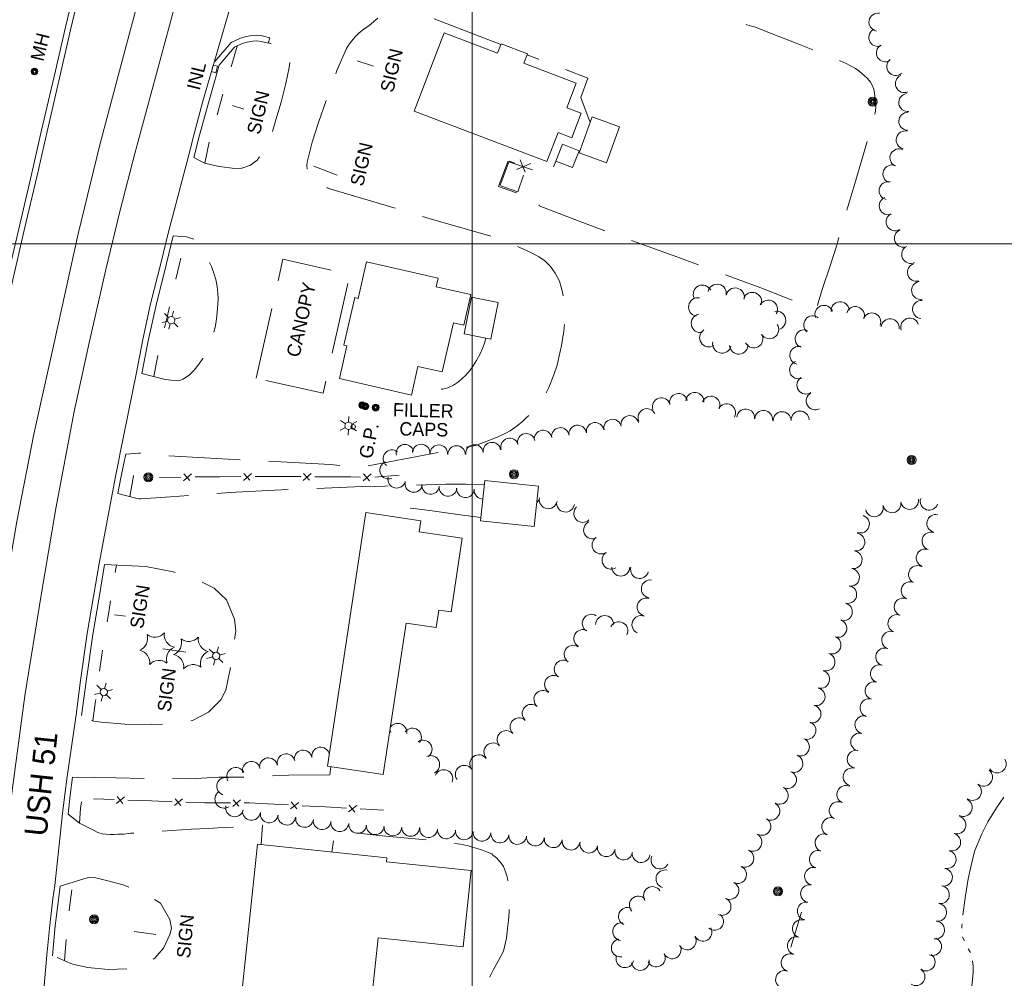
# Model space of a CAD drawing. Header units: feet. Extents: x 188480 to 190966, y 254463 to 256020.
# Tile 7 of 11: x 189297 to 189738, y 255171 to 255600. Entities that reach past the tile are written whole.
import ezdxf
from ezdxf.enums import TextEntityAlignment as Align

# ---------------------------------------------------------------- set-up
doc = ezdxf.new("R2010")
doc.units = ezdxf.units.FT
doc.header["$MEASUREMENT"] = 0
for name, pattern in [('DGN Style 3', [44.747311, 31.962365, -12.784946]), ('DGN Style 5', [22.373656, 9.58871, -12.784946]), ('DGN Style 6', [60.792419, 0.031962, -12.784946, 22.373656, -12.784946, 0.031962, -12.784946])]:
    doc.linetypes.add(name, pattern=pattern)
for name, color, linetype, lineweight in [('E_BLD', 54, 'Continuous', 13), ('E_BLD_Name', 221, 'Continuous', 0), ('E_DRN_Grate', 151, 'Continuous', 0), ('E_DWY', 73, 'DGN Style 3', 0), ('E_LAND_Vegetation', 21, 'Continuous', 0), ('E_MAP_GridLines', 251, 'Continuous', 0), ('E_MISCPROP', 40, 'Continuous', 0), ('E_MISCPROP_HvyDash', 54, 'DGN Style 3', 13), ('E_MISCPROP_HvyLine', 54, 'Continuous', 13), ('E_MISCPROP_Railing', 40, 'Continuous', 0), ('E_PATH_Sidewalk', 73, 'DGN Style 5', 0), ('E_RDWY', 40, 'Continuous', 13), ('E_RDWY_Name', 221, 'Continuous', 0), ('E_WTR', 251, 'DGN Style 6', 0)]:
    doc.layers.add(name, color=color, linetype=linetype, lineweight=lineweight)
doc.styles.add('Style-IGR_FONT_0', font='IGR_FONT_0.shx')
doc.styles.add('Style-IGR_FONT_1', font='IGR_FONT_1.shx')

# ---------------------------------------------------------------- blocks, each defined once
blk = doc.blocks.new('CANOPY')
at = {"layer": 'E_BLD_Name', "style": 'Style-IGR_FONT_0'}
blk.add_text('CANOPY', height=6, rotation=359.9999, dxfattribs=at).set_placement((2.65, -3.19))
blk = doc.blocks.new('MHO')
at = {"layer": 'E_DRN_Grate', "color": 20, "linetype": 'Continuous', "lineweight": 0}
for centre, radius in [((0.06, 0.01), 1.5), ((0.07, 0.01), 1.22), ((0.06, 0), 0.968), ((0.03, -0.01), 0.605)]:
    blk.add_circle(centre, radius, dxfattribs=at)
blk = doc.blocks.new('INLT')
at = {"layer": 'E_MISCPROP_Railing', "color": 40, "linetype": 'Continuous', "lineweight": 0, "flags": 128}
blk.add_lwpolyline([(3, -2), (3, 0), (0, 0), (0, -2), (3, -2)], dxfattribs=at)
blk = doc.blocks.new('INL_8')
at = {"layer": 'E_MISCPROP_Railing', "color": 40, "linetype": 'Continuous', "lineweight": 0, "style": 'Style-IGR_FONT_0'}
blk.add_text('INL', height=6, rotation=359.9999, dxfattribs=at).set_placement((-5.74, -3.01))
blk = doc.blocks.new('SIGN_3')
at = {"layer": 'E_MISCPROP', "color": 20, "linetype": 'Continuous', "lineweight": 0, "style": 'Style-IGR_FONT_0'}
blk.add_text('SIGN', height=6, rotation=360, dxfattribs=at).set_placement((-9.61, -0.01), align=Align.MIDDLE_LEFT)
blk = doc.blocks.new('LTP_3')
at = {"layer": 'E_MISCPROP', "color": 20, "linetype": 'Continuous', "lineweight": 0}
for p, q in [((-1.63, 0.07), (-4.24, 0.14)), ((-0.8, 1.43), (-2, 3.73)), ((0.9, 1.42), (2.27, 3.65)), ((-0.88, -1.42), (-2.24, -3.61)), ((0.76, -1.47), (2, -3.65)), ((1.64, -0.02), (4.16, -0.09))]:
    blk.add_line(p, q, dxfattribs=at)
blk.add_circle((0, 0), 1.64, dxfattribs=at)
blk = doc.blocks.new('POLE_3')
at = {"layer": 'E_MISCPROP', "color": 20, "linetype": 'Continuous', "lineweight": 0}
for centre, radius in [((-0.01, 0.02), 2.02), ((-0.01, 0.03), 1.52), ((0, -0.01), 1.01), ((0, 0), 0.502)]:
    blk.add_circle(centre, radius, dxfattribs=at)
blk = doc.blocks.new('SIGN_4')
at = {"layer": 'E_MISCPROP', "color": 20, "linetype": 'Continuous', "lineweight": 0, "style": 'Style-IGR_FONT_0'}
blk.add_text('SIGN', height=6, rotation=0, dxfattribs=at).set_placement((-9.61, -0.01), align=Align.MIDDLE_LEFT)
blk = doc.blocks.new('SIGN_5')
at = {"layer": 'E_MISCPROP', "color": 20, "linetype": 'Continuous', "lineweight": 0, "style": 'Style-IGR_FONT_0'}
blk.add_text('SIGN', height=6, rotation=0.0001, dxfattribs=at).set_placement((-9.6, -0.01), align=Align.MIDDLE_LEFT)
blk = doc.blocks.new('PINEL_2')
at = {"layer": 'E_LAND_Vegetation', "color": 93, "linetype": 'Continuous', "lineweight": 0}
for centre, start, end in [((-8.14, 7.32), 275.2113, 0.9762), ((2.26, 10.71), 215.2113, 300.9762), ((10.41, 3.41), 155.2113, 240.9762), ((-10.4, -3.39), 335.2113, 60.9762), ((8.15, -7.3), 95.2113, 180.9762), ((-2.25, -10.7), 35.2113, 120.9762)]:
    blk.add_arc(centre, 5.72, start, end, dxfattribs=at)
blk = doc.blocks.new('POLE_4')
at = {"layer": 'E_MISCPROP', "color": 20, "linetype": 'Continuous', "lineweight": 0}
for centre, radius in [((-0.01, 0.02), 2.02), ((-0.01, 0.03), 1.52), ((0, -0.01), 1.01), ((0, 0), 0.502)]:
    blk.add_circle(centre, radius, dxfattribs=at)
blk = doc.blocks.new('POLE_5')
at = {"layer": 'E_MISCPROP', "color": 20, "linetype": 'Continuous', "lineweight": 0}
for centre, radius in [((-0.01, 0.02), 2.02), ((-0.01, 0.03), 1.52), ((0, -0.01), 1.01), ((0, 0), 0.502)]:
    blk.add_circle(centre, radius, dxfattribs=at)
blk = doc.blocks.new('SIGN_7')
at = {"layer": 'E_MISCPROP', "color": 20, "linetype": 'Continuous', "lineweight": 0, "style": 'Style-IGR_FONT_0'}
blk.add_text('SIGN', height=6, rotation=0.0002, dxfattribs=at).set_placement((-9.6, -0.01), align=Align.MIDDLE_LEFT)
blk = doc.blocks.new('LTP_4')
at = {"layer": 'E_MISCPROP', "color": 20, "linetype": 'Continuous', "lineweight": 0}
for p, q in [((-1.63, 0.07), (-4.24, 0.14)), ((-0.8, 1.43), (-2, 3.73)), ((0.9, 1.42), (2.27, 3.65)), ((-0.88, -1.42), (-2.24, -3.61)), ((0.76, -1.47), (2, -3.65)), ((1.64, -0.02), (4.16, -0.09))]:
    blk.add_line(p, q, dxfattribs=at)
blk.add_circle((0, 0), 1.64, dxfattribs=at)
blk = doc.blocks.new('GPO')
at = {"layer": 'E_BLD', "color": 241, "linetype": 'Continuous', "lineweight": 0}
blk.add_circle((0.01, 0.01), 1, dxfattribs=at)
blk = doc.blocks.new('MHO_3')
at = {"layer": 'E_DRN_Grate', "color": 20, "linetype": 'Continuous', "lineweight": 0}
for centre, radius in [((0.06, 0.01), 1.5), ((0.07, 0.01), 1.22), ((0.06, 0), 0.968), ((0.03, -0.01), 0.605)]:
    blk.add_circle(centre, radius, dxfattribs=at)
blk = doc.blocks.new('GP')
at = {"layer": 'E_BLD_Name', "style": 'Style-IGR_FONT_0'}
blk.add_text('G.P.', height=6, rotation=359.9999, dxfattribs=at).set_placement((-6.32, -0.49), align=Align.MIDDLE_LEFT)
blk = doc.blocks.new('FILLER')
at = {"layer": 'E_DRN_Grate', "color": 20, "linetype": 'Continuous', "lineweight": 0, "style": 'Style-IGR_FONT_0'}
for s, p in [('FILLER', (-0.49, 4.42)), ('CAPS', (-0.05, -4.02))]:
    blk.add_text(s, height=6, rotation=0, dxfattribs=at).set_placement(p, align=Align.MIDDLE_CENTER)
blk = doc.blocks.new('POLE_6')
at = {"layer": 'E_MISCPROP', "color": 20, "linetype": 'Continuous', "lineweight": 0}
for centre, radius in [((-0.01, 0.02), 2.02), ((-0.01, 0.03), 1.52), ((0, -0.01), 1.01), ((0, 0), 0.502)]:
    blk.add_circle(centre, radius, dxfattribs=at)

msp = doc.modelspace()

# ---------------------------------------------------------------- linework, layer by layer
at = {"layer": 'E_DWY', "color": 51, "linetype": 'DGN Style 3', "lineweight": 0, "flags": 128}
for points in [[(189662.78, 255712.44), (189656.05, 255696.97), (189648.02, 255678.87), (189643.68, 255670), (189638.8, 255657.19), (189629.37, 255635.84), (189622.98, 255621.5), (189621.86, 255618.88), (189621.54, 255618.51), (189620.57, 255617.82), (189618.87, 255616.84), (189617.25, 255616.03), (189615.4, 255614.92), (189614.3, 255613.73), (189613.53, 255611.96), (189613.24, 255609.81), (189613.38, 255608.16), (189613.61, 255606.84), (189613.72, 255606.11), (189613.9, 255605.37), (189614.05, 255603.97), (189613.93, 255602.7), (189613.85, 255601.53), (189614.32, 255600.33), (189615.7, 255598.97), (189617.15, 255598.3), (189618.75, 255597.97), (189620.34, 255598), (189621.47, 255598.12), (189622.07, 255598.21), (189623.02, 255598.04), (189625.04, 255597.47), (189626.92, 255596.94), (189631.67, 255594.97), (189645.06, 255589.78), (189655.98, 255585.5), (189664.8, 255581.96), (189667.41, 255580.77), (189669.68, 255579.58), (189671.66, 255578.52), (189673.16, 255577.44), (189674.39, 255576.4), (189675.73, 255575.2), (189677.04, 255574.02), (189678.35, 255572.35), (189679.14, 255571.02), (189679.86, 255569.16), (189680.21, 255567.26), (189680.47, 255565.15), (189680.68, 255563.43), (189680.73, 255561.28), (189680.68, 255559.31), (189680.13, 255556.98), (189679.59, 255554.85), (189678.83, 255552.26), (189678.02, 255549.35), (189677.46, 255547.42), (189671.74, 255528.4), (189666.18, 255509.45), (189663.23, 255499.33), (189660.34, 255490.1), (189656.95, 255479.93), (189654.84, 255473.14), (189654.44, 255471.91), (189653.98, 255471.29), (189653.23, 255470.92), (189652.59, 255470.95), (189642.07, 255475.21), (189629.26, 255480.2), (189606.46, 255488.72), (189591.57, 255494.1), (189562.61, 255504.58), (189549.83, 255509.35), (189529.95, 255516.92), (189530.33, 255518.87), (189530.37, 255519), (189511.83, 255525.69), (189516.02, 255536.83), (189534.87, 255530.32), (189537.45, 255536.98)], [(189512.81, 255589.2), (189477.55, 255602.85), (189478.52, 255607.37), (189480.34, 255614.62), (189480.53, 255615.78), (189480.64, 255617.97), (189480.42, 255619.21), (189479.49, 255620.89), (189478.13, 255621.72), (189476.69, 255622.33), (189475.55, 255622.63), (189474.4, 255622.5), (189472.84, 255621.57), (189471.83, 255620.26), (189470.37, 255617.68), (189468.9, 255614.47), (189467.13, 255611.57), (189465.2, 255609.17), (189462.59, 255606.19), (189460.66, 255603.81), (189458.53, 255601.67), (189455.95, 255599.57), (189453.64, 255597.63), (189451.58, 255596.22), (189449.16, 255594.35), (189447.71, 255592.84), (189445.89, 255590.73), (189444.54, 255588.87), (189443.71, 255587.44), (189439.36, 255577.51), (189435.79, 255567.7), (189431.17, 255554.26), (189428.33, 255545.42), (189426.1, 255536.48), (189425.92, 255534.97), (189426.04, 255533.59), (189426.44, 255532.14), (189426.89, 255530.99), (189427.64, 255529.52), (189428.49, 255528.59), (189429.54, 255527.79), (189430.65, 255527.14), (189432.03, 255526.39), (189433.59, 255525.63), (189434.96, 255525.07), (189436.28, 255524.59), (189480.78, 255511.26), (189512.36, 255502.22), (189517.52, 255500.07), (189522.6, 255497.76), (189526.86, 255495.74), (189529.85, 255494.06), (189532.42, 255492.41), (189535.12, 255489.8), (189537.17, 255486.85), (189539.04, 255483.25), (189540.24, 255478.89), (189541.03, 255475.13), (189541.3, 255471.89), (189541.45, 255468.35), (189541.4, 255464.32), (189541.03, 255460.83), (189540.56, 255457.96), (189539.81, 255453.74), (189539, 255449.74), (189537.98, 255445.63), (189536.48, 255441.33), (189534.24, 255435.64), (189531.54, 255430.1), (189530.36, 255428.42), (189528.44, 255426.22), (189526.37, 255424.15), (189524.38, 255422.18), (189522.72, 255420.58), (189520.15, 255418.49), (189517.04, 255416.25), (189514.8, 255415.01), (189511.46, 255413.53), (189509, 255412.5), (189506.22, 255411.42), (189503.85, 255410.5), (189501.46, 255409.62), (189448.77, 255399.63), (189436.59, 255401.17), (189399.84, 255403.05), (189362.87, 255405.12), (189350.5, 255406.27), (189344.79, 255405.82)], [(189375.37, 255538.61), (189380.16, 255536.05), (189386.66, 255534.61), (189393.64, 255533.61), (189396.8, 255533.89), (189400.76, 255535.19), (189403.68, 255537.35), (189407.36, 255542.77), (189410.01, 255548.39), (189412.1, 255555.51), (189414.49, 255563.39), (189416.46, 255571.82), (189418.06, 255578.95), (189418.31, 255581.11), (189417.64, 255584.2), (189416.01, 255586.34), (189414.83, 255587.46), (189414.09, 255587.92), (189413.44, 255588.33), (189408.72, 255589.91)], [(189384.73, 255581.61), (189392.02, 255590.1), (189396.16, 255592.08), (189398.74, 255592.76), (189401.43, 255593.22), (189403.6, 255593.34), (189405.88, 255593.08), (189409.28, 255592.25), (189408.57, 255589.85)], [(189386.62, 255579.99), (189393.57, 255588.08), (189397.02, 255589.73), (189399.27, 255590.32), (189401.71, 255590.73), (189403.52, 255590.83), (189405.44, 255590.61), (189408.69, 255589.82)], [(189552.84, 255554.25), (189548.58, 255565.44), (189551.78, 255574.15), (189529.73, 255582.64), (189524.59, 255584.64)], [(189352.03, 255441.84), (189362.5, 255439.24), (189365.13, 255438.96), (189367.69, 255438.64), (189368.87, 255438.71), (189370.61, 255439.3), (189373.43, 255441.34), (189375.4, 255443.43), (189377.67, 255446.24), (189379.3, 255448.64), (189380.83, 255451.26), (189382.08, 255454.16), (189383.02, 255456.59), (189383.95, 255459.33), (189384.84, 255462.56), (189385.35, 255465.19), (189385.65, 255467.7), (189385.95, 255471), (189386.27, 255475.32), (189386.1, 255477.89), (189385.82, 255480.84), (189385.21, 255483.94), (189384.44, 255486.33), (189383.17, 255489.8), (189382.06, 255492.08), (189381.18, 255494.05), (189380.18, 255496.03), (189379.13, 255497.89), (189377.82, 255500.17), (189377.05, 255500.86), (189375.79, 255501.7), (189375.54, 255501.9), (189371.97, 255503.05), (189366.06, 255503.53)], [(189506.05, 255457.7), (189505.44, 255455.49), (189504.58, 255453.01), (189503.52, 255450.66), (189501.94, 255447.72), (189500.44, 255445.34), (189499.04, 255443.36), (189497.16, 255441.17), (189495.53, 255439.58), (189493.85, 255438.14), (189491.65, 255436.69), (189489.13, 255435.39), (189486.89, 255434.88), (189484.94, 255434.71), (189482.89, 255434.73), (189480.83, 255434.98), (189478.57, 255435.35), (189477.22, 255435.51), (189475.66, 255435.85), (189473.71, 255436.31)], [(189341.29, 255388.18), (189349.32, 255386.03), (189350.79, 255385.78), (189351.77, 255385.77), (189364.91, 255386.64), (189391.39, 255388.53), (189421.13, 255390.06), (189450.69, 255391.22), (189460.65, 255391.47), (189469.06, 255391.77), (189488.23, 255392.31), (189497.16, 255392.37), (189505.42, 255392.03)], [(189503.92, 255377.45), (189493.5, 255378.7), (189480.97, 255380.53), (189473.79, 255381.48), (189470.02, 255381.73), (189466.86, 255381.36), (189466.46, 255380.8), (189465.7, 255378.95), (189465.32, 255377.61)], [(189335.34, 255356.38), (189353.76, 255355.42), (189366.01, 255353.02), (189376.81, 255349.5), (189384.49, 255345.68), (189389.88, 255340.56), (189393.47, 255331.83), (189394.06, 255326.42), (189392, 255311.16), (189389.66, 255300.08), (189387.47, 255295.68), (189381.88, 255290.23), (189374.65, 255286.48), (189366.92, 255284.86), (189356.47, 255284.72), (189344.38, 255284.9), (189333.82, 255285.81), (189330.41, 255286.22), (189325.04, 255288.67)], [(189321.04, 255261.04), (189340.44, 255260.75), (189360.99, 255260.48), (189373.57, 255260.41), (189386.49, 255261.09), (189393.76, 255261.06), (189399.66, 255261.17), (189417.82, 255262.06), (189436.25, 255262.22), (189436.74, 255265.77)], [(189318.97, 255244.49), (189324.12, 255240.47), (189330.39, 255237.31), (189332.26, 255236.39), (189334.29, 255235.75), (189336, 255235.57), (189337.91, 255235.44), (189339.59, 255235.48), (189341.33, 255235.6), (189344, 255235.65), (189347.14, 255235.96), (189358.97, 255236.74), (189374.19, 255237.89), (189381.79, 255238.19), (189386.23, 255238.36), (189406.03, 255239.6), (189405.47, 255230.9)], [(189424.11, 255113.41), (189424.32, 255117.06), (189424.36, 255118.96), (189424.49, 255121.55), (189424.75, 255123.86), (189425.21, 255125.66), (189425.93, 255127.23), (189427.01, 255129.02), (189428.13, 255130.77), (189429.38, 255132.61), (189430.19, 255133.86), (189431, 255135.06), (189431.52, 255135.84), (189431.94, 255136.4), (189432.24, 255136.68), (189432.51, 255136.82), (189432.94, 255137), (189447.46, 255136.44), (189465.76, 255134.92), (189484.71, 255133.87), (189500.06, 255133.01), (189501, 255133.17), (189501.46, 255133.31), (189501.99, 255133.6), (189502.44, 255134.26), (189502.6, 255134.79), (189505.11, 255155.69), (189505.66, 255164.73), (189506.26, 255167.73), (189507.18, 255169.99), (189508.25, 255172.36), (189509.43, 255174.7), (189511.76, 255179.03), (189514.02, 255183.25), (189515.4, 255189.02), (189515.8, 255193.32), (189516.2, 255196.97), (189516.52, 255200.78), (189516.64, 255204.89), (189516.53, 255208.81), (189516.28, 255212.25), (189515.99, 255214.71), (189515.6, 255216.45), (189514.83, 255218.79), (189513.97, 255221.12), (189512.97, 255222.62), (189511.98, 255223.81), (189510.89, 255225.01), (189509.73, 255225.86), (189509.26, 255226.2), (189508.71, 255226.73), (189506.87, 255227.53), (189504.67, 255228.45), (189501.75, 255229.35), (189499.59, 255229.94), (189497.74, 255230.44), (189496.07, 255230.85), (189494.82, 255231.05), (189481.17, 255232.93), (189459.64, 255234.83), (189441.86, 255236.77), (189439.2, 255236.73), (189438.91, 255236.49), (189438.5, 255235.77), (189438.3, 255234.84), (189437.11, 255227.56)], [(189315.49, 255212.26), (189327.92, 255216.14), (189331.35, 255216.08), (189336.16, 255214.91), (189343.67, 255212.88), (189354.45, 255208.52), (189360.34, 255204.67), (189364.54, 255197.33), (189365.35, 255193.54), (189364.73, 255190.89), (189361.69, 255184.52), (189357.79, 255180.11), (189353.11, 255177.03), (189345.45, 255175.3), (189337.01, 255175), (189327.82, 255175.92), (189320.98, 255177.41), (189312, 255181.17)]]:
    msp.add_lwpolyline(points, dxfattribs=at)
at = {"layer": 'E_LAND_Vegetation', "color": 93, "linetype": 'Continuous', "lineweight": 0}
msp.add_line((189647.42, 255200.67), (189642.72, 255184.94), dxfattribs=at)
for centre, radius, start, end in [((189681.73, 255599.22), 4.03, 79.8178, 259.8025), ((189681.65, 255592.39), 4.03, 111.1637, 291.1484), ((189685.06, 255585.5), 4.03, 120.4844, 300.4691), ((189689.69, 255579.33), 4.03, 128.9011, 308.8858), ((189693.56, 255571.68), 4.03, 113.4006, 293.3853), ((189695.06, 255563.22), 4.03, 97.7979, 277.7826), ((189695.09, 255554.82), 4.03, 88.0481, 268.0328), ((189693.92, 255546.45), 4.03, 75.9208, 255.9055), ((189691.13, 255538.45), 4.03, 63.3775, 243.3622), ((189688, 255531.23), 4.03, 68.0659, 248.0506), ((189686.27, 255523.73), 4.03, 77.7421, 257.7268), ((189686.32, 255517), 4.03, 112.4231, 292.4078), ((189689.44, 255509.83), 4.03, 118.6349, 298.6196), ((189693.14, 255502.44), 4.03, 112.7323, 292.717), ((189696.37, 255495.18), 4.03, 115.5772, 295.5619), ((189698.91, 255487.18), 4.03, 106.3448, 286.3295), ((189603.13, 255477.35), 4.14, 25.3769, 205.3616), ((189609.67, 255477.73), 4.14, 348.3295, 168.3141), ((189617.77, 255476.05), 4.14, 348.3295, 168.3141), ((189700.82, 255479.1), 4.03, 99.2825, 279.2671), ((189601.04, 255471.67), 4.14, 80.5172, 260.5018), ((189625.47, 255474.09), 4.14, 340.0183, 160.003), ((189632.58, 255470.63), 4.14, 331.072, 151.0567), ((189657.53, 255468.37), 4.03, 20.484, 200.4687), ((189664.76, 255469.98), 4.03, 4.782, 184.7667), ((189671.65, 255467.8), 4.03, 342.5957, 162.5804), ((189701.25, 255470.6), 4.03, 85.2689, 265.2535), ((189602.23, 255464.32), 4.14, 101.1345, 281.1192), ((189636.32, 255465.65), 4.14, 281.6291, 101.6138), ((189652.54, 255463.68), 4.03, 52.2221, 232.2067), ((189678.97, 255464.97), 4.03, 337.1955, 157.1802), ((189687.16, 255462.35), 4.03, 353.6937, 173.6783), ((189695.98, 255462.67), 4.03, 19.8723, 199.8569), ((189633.13, 255461.61), 4.14, 212.0718, 32.0565), ((189605.97, 255457.93), 4.14, 122.5867, 302.5714), ((189626.1, 255457.52), 4.14, 208.5833, 28.568), ((189648.65, 255457.41), 4.03, 69.8361, 249.8208), ((189611.81, 255455.13), 4.14, 166.9509, 346.9356), ((189619.37, 255454.69), 4.14, 183.3227, 3.3073), ((189646.27, 255450.01), 4.03, 77.1356, 257.1203), ((189646.17, 255443.49), 4.03, 110.6537, 290.6383), ((189649.45, 255436.73), 4.03, 124.0505, 304.0352), ((189584.75, 255426.98), 4.03, 17.7691, 197.7538), ((189592.4, 255428.89), 4.03, 13.4236, 193.4082), ((189599.75, 255429.34), 4.03, 355.1571, 175.1418), ((189606.93, 255427.7), 4.03, 338.6819, 158.6666), ((189653.63, 255429.63), 4.03, 118.7701, 298.7548), ((189613.94, 255424.3), 4.03, 331.7952, 151.7799), ((189570.56, 255419.09), 3.93, 12.1628, 192.1474), ((189578.22, 255422.23), 3.93, 25.0456, 205.0302), ((189622.48, 255421.96), 4.03, 355.1033, 175.0879), ((189630.52, 255421.28), 4.03, 355.3444, 175.3291), ((189638.8, 255420.73), 4.03, 2.2009, 182.1856), ((189646.85, 255421.04), 4.03, 2.2009, 182.1856), ((189539.49, 255413.72), 3.93, 8.4199, 188.4046), ((189547.25, 255414.83), 3.93, 8.1031, 188.0878), ((189555.04, 255416), 3.93, 8.8021, 188.7868), ((189562.88, 255417.44), 3.93, 12.1462, 192.1308), ((189524.17, 255411.06), 3.93, 12.5059, 192.4905), ((189531.73, 255412.57), 3.93, 8.4212, 188.4059), ((189469.87, 255406.18), 3.93, 12.5365, 192.5211), ((189477.12, 255406.24), 3.93, 356.8022, 176.7869), ((189485.04, 255405.96), 3.93, 358.7782, 178.7629), ((189492.97, 255405.62), 3.93, 1.1335, 181.1182), ((189500.99, 255406.09), 3.93, 6.6667, 186.6514), ((189508.83, 255407.11), 3.93, 8.0131, 187.9977), ((189516.78, 255409), 3.93, 17.3094, 197.2941), ((189464.08, 255403.78), 3.93, 51.7432, 231.7278), ((189462.55, 255398.59), 3.93, 111.3109, 291.2956), ((189466.2, 255394.49), 3.93, 166.2764, 346.261), ((189473.83, 255392.63), 3.93, 166.2764, 346.261), ((189481.37, 255391.73), 3.93, 173.3246, 353.3093), ((189489.16, 255390.87), 3.93, 173.7904, 353.7751), ((189496.91, 255390.25), 3.93, 175.9898, 355.9745), ((189504.83, 255389.56), 3.93, 173.2069, 269.0464), ((189526.25, 255387.11), 4.02, 310.7193, 346.2938), ((189534.05, 255385.36), 4.02, 167.8607, 347.8454), ((189541.8, 255383.87), 4.02, 171.7194, 351.7041), ((189680.12, 255381.73), 3.99, 193.6931, 13.6778), ((189688.01, 255383.54), 3.99, 190.7326, 10.7173), ((189695.89, 255385), 3.99, 189.8029, 9.7876), ((189704.65, 255384.67), 3.99, 161.6655, 341.6501), ((189549.51, 255379.23), 4.02, 133.3522, 313.3369), ((189673.88, 255374.45), 3.99, 251.3931, 71.3778), ((189707.61, 255374.75), 3.99, 76.8837, 256.8684), ((189553.91, 255371.84), 4.02, 116.2582, 296.2428), ((189671.85, 255366.39), 3.99, 261.1705, 81.1552), ((189705.46, 255366.84), 3.99, 71.0091, 250.9937), ((189557.69, 255365.08), 4.02, 124.0906, 304.0753), ((189562.15, 255358.29), 4.02, 121.8973, 301.8819), ((189670.63, 255358.49), 3.99, 261.1705, 81.1552), ((189702.86, 255359.29), 3.99, 71.0091, 250.9937), ((189699.39, 255351.85), 3.99, 64.7483, 244.733), ((189566.52, 255355.15), 4.02, 180.5155, 0.5002), ((189574.95, 255354.08), 4.02, 166.2964, 346.2811), ((189669.42, 255350.59), 3.99, 261.4575, 81.4422), ((189579.77, 255345.41), 4.02, 81.8349, 261.8196), ((189696.12, 255344.66), 3.99, 67.0728, 247.0575), ((189668.19, 255342.91), 3.99, 255.9481, 75.9328), ((189577.92, 255337.27), 4.02, 73.0331, 253.0178), ((189666.25, 255335.16), 3.99, 255.9481, 75.9328), ((189693.01, 255337.3), 3.99, 67.0728, 247.0575), ((189553.32, 255330.02), 4.02, 57.1937, 237.1784), ((189690.19, 255329.92), 3.99, 69.4066, 249.3913), ((189559.29, 255329.46), 4.02, 359.2522, 179.2369), ((189565.69, 255326.66), 4.02, 333.1901, 153.1748), ((189575.54, 255329.44), 4.02, 68.8475, 248.8322), ((189663.79, 255327.72), 3.99, 251.7292, 71.7138), ((189549.5, 255323.17), 4.02, 62.4897, 242.4743), ((189687.42, 255322.46), 3.99, 70.2059, 250.1906), ((189661.18, 255320.27), 3.99, 249.3952, 69.3799), ((189545.21, 255316.15), 4.02, 57.2756, 237.2603), ((189658.46, 255312.69), 3.99, 251.3593, 71.344), ((189684.72, 255314.95), 3.99, 70.2059, 250.1906), ((189540.75, 255309.48), 4.02, 57.736, 237.7207), ((189656.06, 255304.96), 3.99, 254.2892, 74.2739), ((189682.36, 255307.41), 3.99, 72.7224, 252.7071), ((189536.42, 255302.68), 4.02, 57.1778, 237.1625), ((189680, 255299.8), 3.99, 73.0693, 253.054), ((189531.67, 255295.91), 4.02, 50.6833, 230.6679), ((189654.04, 255297.15), 3.99, 256.42, 76.4046), ((189677.67, 255292.16), 3.99, 73.0693, 253.054), ((189526.43, 255289.71), 4.02, 48.5962, 228.5809), ((189652.18, 255289.38), 3.99, 256.74, 76.7247), ((189520.97, 255283.67), 4.02, 45.7392, 225.7239), ((189649.95, 255282.04), 3.99, 248.5062, 68.4908), ((189675.42, 255284.62), 3.99, 76.2307, 256.2154), ((189459.77, 255279.81), 4.02, 19.8324, 33.9857), ((189466.67, 255281.15), 4.02, 353.5317, 147.0625), ((189473.19, 255279.03), 4.02, 323.8297, 143.8144), ((189515.19, 255277.95), 4.02, 43.306, 223.2906), ((189477.98, 255273.66), 4.02, 303.8624, 123.8471), ((189647.02, 255274.61), 3.99, 248.5062, 68.4908), ((189673.52, 255276.86), 3.99, 76.2307, 256.2154), ((189424.3, 255269.22), 3.99, 10.3283, 190.313), ((189432.13, 255270.56), 3.99, 11.7353, 189.109), ((189509.28, 255272.43), 4.02, 42.1355, 222.1202), ((189671.95, 255269.16), 3.99, 79.6208, 259.6055), ((189401.11, 255264.13), 3.99, 15.9057, 195.8904), ((189408.73, 255265.78), 3.99, 10.9047, 190.8894), ((189416.63, 255267.58), 3.99, 14.0108, 193.9954), ((189481.4, 255266.76), 4.02, 295.0191, 115.0038), ((189502.96, 255267.11), 4.02, 36.0387, 216.0233), ((189644.1, 255267.18), 3.99, 248.5062, 68.4908), ((189735.17, 255267.02), 3.99, 213.02, 33.0047), ((189394.12, 255261.41), 3.99, 28.0699, 208.0545), ((189487.25, 255260.44), 4.02, 337.9022, 157.8869), ((189496.46, 255262.38), 4.02, 36.0387, 216.0233), ((189641.21, 255259.97), 3.99, 242.5855, 62.5702), ((189670.1, 255261.25), 3.99, 75.637, 255.6217), ((189729.02, 255261.12), 3.99, 230.4254, 50.4101), ((189389.57, 255257.03), 3.99, 70.9487, 250.9334), ((189388.75, 255251.22), 3.99, 123.01, 302.9947), ((189637.55, 255252.92), 3.99, 241.5601, 61.5447), ((189667.31, 255253.39), 3.99, 65.1553, 245.14), ((189724.07, 255254.7), 3.99, 234.2237, 54.2084), ((189663.87, 255246.14), 3.99, 64.0346, 244.0193), ((189719.94, 255247.51), 3.99, 243.598, 63.5827), ((189393.58, 255247.37), 3.99, 166.0617, 346.0464), ((189401.16, 255245.79), 3.99, 172.4773, 352.4619), ((189633.74, 255245.89), 3.99, 241.5601, 61.5447), ((189409.1, 255244.68), 3.99, 171.6149, 351.5995), ((189416.95, 255243.66), 3.99, 173.5751, 353.5597), ((189424.92, 255242.64), 3.99, 172.2751, 352.2597), ((189432.81, 255241.65), 3.99, 173.1687, 353.1534), ((189440.71, 255240.79), 3.99, 174.2007, 354.1854), ((189629.75, 255239.07), 3.99, 239.3929, 59.3776), ((189660.54, 255238.99), 3.99, 66.692, 246.6767), ((189717.11, 255239.72), 3.99, 252.852, 72.8367), ((189448.67, 255239.94), 3.99, 173.5219, 353.5066), ((189456.53, 255239.35), 3.99, 176.2789, 356.2636), ((189464.47, 255238.89), 3.99, 177.4065, 357.3912), ((189472.41, 255238.62), 3.99, 178.3588, 358.3434), ((189480.45, 255238.08), 3.99, 176.5588, 356.5434), ((189488.46, 255237.53), 3.99, 175.2471, 355.2318), ((189496.43, 255237.09), 3.99, 175.4272, 355.4119), ((189504.37, 255236.47), 3.99, 175.8171, 355.8017), ((189512.36, 255235.71), 3.99, 174.9061, 354.8908), ((189520.3, 255235), 3.99, 175.0781, 355.0628), ((189528.26, 255234.32), 3.99, 175.0781, 355.0628), ((189536.28, 255233.52), 3.99, 173.0047, 352.9894), ((189544.26, 255232.47), 3.99, 171.4491, 351.4338), ((189625.79, 255232), 3.99, 242.532, 62.5167), ((189657.56, 255231.71), 3.99, 69.9191, 249.9038), ((189714.78, 255232.03), 3.99, 254.3581, 74.3428), ((189552.24, 255231.14), 3.99, 168.3757, 348.3604), ((189560.06, 255229.52), 3.99, 168.3044, 348.289), ((189567.84, 255228.07), 3.99, 170.4196, 350.4043), ((189622.12, 255224.78), 3.99, 245.941, 65.9257), ((189654.98, 255224.3), 3.99, 73.7224, 253.7071), ((189712.74, 255224.22), 3.99, 257.2149, 77.1995), ((189575.64, 255226.88), 3.99, 172.8859, 352.8705), ((189584.06, 255223.99), 3.99, 153.3216, 333.3063), ((189586.3, 255215.57), 3.99, 75.0242, 255.0089), ((189618.86, 255217.48), 3.99, 245.941, 65.9257), ((189652.85, 255216.74), 3.99, 77.208, 257.1927), ((189711.06, 255216.31), 3.99, 260.1246, 80.1093), ((189580.73, 255208.1), 3.99, 33.0012, 212.9859), ((189615.41, 255210.37), 3.99, 243.6802, 63.6648), ((189651.08, 255208.95), 3.99, 77.208, 257.1927), ((189709.69, 255208.46), 3.99, 260.1246, 80.1093), ((189574.39, 255203.84), 3.99, 42.3431, 222.3278), ((189611.89, 255203.19), 3.99, 244.0392, 64.0239), ((189569.49, 255198.77), 3.99, 65.4855, 245.4702), ((189649.64, 255201.18), 3.99, 79.4562, 259.4408), ((189708.44, 255200.54), 3.99, 261.1256, 81.1103), ((189608.54, 255196.54), 3.99, 229.7297, 49.7144), ((189647.39, 255193.29), 3.99, 73.3966, 253.3813), ((189566.93, 255191.97), 3.99, 83.4587, 263.4434), ((189603.37, 255191.67), 3.99, 208.6574, 28.6421), ((189707.54, 255192.65), 3.99, 260.5351, 80.5197), ((189566.32, 255184.63), 3.99, 99.7132, 279.6979), ((189596.31, 255187.77), 3.99, 210.7423, 30.727), ((189645.11, 255185.64), 3.99, 73.3966, 253.3813), ((189706.21, 255185.25), 3.99, 248.2624, 68.2471), ((189589.54, 255183.79), 3.99, 207.0085, 26.9932), ((189568.39, 255179.81), 3.99, 165.88, 345.8646), ((189582.43, 255180.16), 3.99, 207.0085, 26.9932), ((189642.36, 255178), 3.99, 69.5268, 249.5115), ((189703.31, 255178.36), 3.99, 235.0188, 55.0035), ((189575.31, 255178.58), 3.99, 189.5368, 9.5214), ((189698.74, 255171.76), 3.99, 236.4625, 56.4471), ((189639.88, 255170.5), 3.99, 71.1757, 251.1603)]:
    msp.add_arc(centre, radius, start, end, dxfattribs=at)
at = {"layer": 'E_MAP_GridLines', "color": 161, "linetype": 'Continuous', "lineweight": 0}
for p, q in [((189500, 254500), (189500, 256000)), ((188500, 255500), (190500, 255500))]:
    msp.add_line(p, q, dxfattribs=at)
at = {"layer": 'E_MISCPROP', "color": 20, "linetype": 'Continuous', "lineweight": 0}
for p, q in [((189455.75, 255579.44), (189448.42, 255581.97)), ((189397.67, 255560.26), (189392.66, 255561.86)), ((189439.56, 255530.74), (189429.1, 255534.7)), ((189344.71, 255333.15), (189339.79, 255333.81)), ((189371.75, 255317.02), (189361.44, 255318.59)), ((189358.28, 255190.71), (189348.61, 255191.94))]:
    msp.add_line(p, q, dxfattribs=at)
at = {"layer": 'E_MISCPROP_HvyDash', "color": 241, "linetype": 'DGN Style 3', "lineweight": 13, "flags": 128}
msp.add_lwpolyline([(189403.28, 255439.77), (189415.25, 255493.01), (189445.23, 255486.26), (189433.26, 255433.03)], close=True, dxfattribs=at)
at = {"layer": 'E_MISCPROP_HvyLine', "color": 241, "linetype": 'Continuous', "lineweight": 13, "flags": 128}
for points in [[(189533.48, 255536.75), (189474.05, 255559.3), (189487.38, 255594.44), (189511.35, 255585.35), (189512.93, 255589.5), (189524.73, 255585.02), (189523.13, 255580.78), (189546.61, 255571.87), (189542.41, 255560.8), (189548.73, 255558.4), (189544.56, 255547.43), (189538.42, 255549.77)], [(189566, 255552.28), (189560.11, 255536.23), (189547.87, 255540.72), (189553.77, 255556.78)], [(189540.42, 255544.54), (189537.45, 255536.98), (189544.86, 255534.07), (189547.83, 255541.62)], [(189440.52, 255439.62), (189472.78, 255432.24), (189475.7, 255445.03), (189486.5, 255442.56), (189491.54, 255464.59), (189496.21, 255463.52), (189499.34, 255477.21), (189483.91, 255480.73), (189484.77, 255484.51), (189452.64, 255491.86), (189448.9, 255475.54), (189447.4, 255475.89), (189442.52, 255454.55), (189443.86, 255454.24)], [(189496.37, 255459.62), (189499.63, 255476.04), (189511.63, 255473.66), (189508.37, 255457.24)], [(189527.77, 255373.39), (189503.75, 255375.87), (189505.62, 255393.91), (189529.64, 255391.43)], [(189452.35, 255379.57), (189435.23, 255266), (189460.12, 255262.25), (189470.35, 255330.14), (189483.91, 255328.09), (189485.1, 255335.97), (189490.55, 255335.15), (189495.51, 255368.13), (189476.22, 255371.04), (189476.95, 255375.86)], [(189395.77, 255154.64), (189403.84, 255231.08), (189461.81, 255224.95), (189461.64, 255223.26), (189499.59, 255219.25), (189495.98, 255185.13), (189457.86, 255189.16), (189453.57, 255148.53)]]:
    msp.add_lwpolyline(points, close=True, dxfattribs=at)
at = {"layer": 'E_MISCPROP_Railing', "color": 40, "linetype": 'Continuous', "lineweight": 0}
for p, q in [((189521.48, 255537.53), (189523.75, 255532.01)), ((189519.76, 255533.28), (189526.21, 255535.9)), ((189370.7, 255393.83), (189374.22, 255397.01)), ((189370.81, 255396.95), (189373.55, 255393.94)), ((189397.49, 255394.02), (189401.07, 255397.14)), ((189397.65, 255397.14), (189400.35, 255394.09)), ((189424.3, 255394.01), (189427.9, 255397.12)), ((189424.48, 255397.13), (189427.16, 255394.07)), ((189451.1, 255393.83), (189454.74, 255396.89)), ((189451.32, 255396.95), (189453.96, 255393.85)), ((189340.69, 255249.38), (189344.26, 255252.29)), ((189340.95, 255252.4), (189343.46, 255249.35)), ((189366.68, 255248.46), (189370.26, 255251.35)), ((189366.95, 255251.47), (189369.45, 255248.42)), ((189392.75, 255248), (189396.22, 255251.03)), ((189392.9, 255251.02), (189395.52, 255248.07)), ((189418.97, 255250.01), (189421.41, 255246.91)), ((189418.64, 255247), (189422.28, 255249.83)), ((189444.62, 255245.57), (189448.25, 255248.4)), ((189444.94, 255248.58), (189447.39, 255245.48))]:
    msp.add_line(p, q, dxfattribs=at)
at = {"layer": 'E_MISCPROP_Railing', "color": 40, "linetype": 'Continuous', "lineweight": 0, "flags": 128}
for points in [[(189512.54, 255526.28), (189516.54, 255536.99), (189519.02, 255536.14)], [(189522.96, 255530.72), (189520.46, 255523.22), (189512.87, 255525.96)], [(189375.89, 255395.59), (189380.27, 255395.67), (189386.79, 255395.68)], [(189386.79, 255395.68), (189396.37, 255395.69)], [(189402.71, 255395.7), (189413.61, 255395.72)], [(189413.61, 255395.72), (189415.52, 255395.72), (189423.2, 255395.69)], [(189429.53, 255395.67), (189440.43, 255395.62)], [(189440.43, 255395.62), (189445.68, 255395.61), (189450.02, 255395.53)], [(189456.35, 255395.47), (189467.22, 255396.33)], [(189359.97, 255395.31), (189369.55, 255395.48)], [(189330.37, 255251.36), (189339.66, 255251.04)], [(189345.8, 255250.83), (189350.32, 255250.68), (189356.37, 255250.46)], [(189356.37, 255250.46), (189365.66, 255250.12)], [(189371.8, 255249.89), (189380.25, 255249.58), (189382.37, 255249.59)], [(189382.37, 255249.59), (189391.67, 255249.62)], [(189397.81, 255249.63), (189400.09, 255249.64), (189408.37, 255249.19)], [(189408.37, 255249.19), (189417.65, 255248.68)], [(189423.79, 255248.34), (189434.34, 255247.76)], [(189434.34, 255247.76), (189443.63, 255247.25)], [(189449.76, 255246.92), (189460.32, 255246.34)]]:
    msp.add_lwpolyline(points, dxfattribs=at)
at = {"layer": 'E_PATH_Sidewalk', "color": 51, "linetype": 'DGN Style 5', "lineweight": 0, "flags": 128}
for points in [[(189380.3, 255536.02), (189382.34, 255545.83), (189385.26, 255556.15), (189388.95, 255569.27), (189391.74, 255578.02), (189394.72, 255588.62)], [(189357.33, 255440.52), (189359.73, 255452.81), (189363.33, 255467.14), (189366.35, 255480.38), (189369.51, 255493.87), (189371.64, 255503.08)], [(189346.67, 255386.74), (189347.83, 255393.3), (189349.94, 255406.23)], [(189330.1, 255286.36), (189331.28, 255295.24), (189333.92, 255314.7), (189337.06, 255334.1), (189340.65, 255356.1)], [(189324.12, 255240.47), (189324.61, 255247.21), (189325.18, 255252.14), (189326.22, 255260.96)], [(189317.4, 255178.91), (189317.85, 255184.63), (189318.72, 255195.31), (189319.91, 255205.08), (189321.04, 255213.99)]]:
    msp.add_lwpolyline(points, dxfattribs=at)
at = {"layer": 'E_RDWY', "color": 21, "linetype": 'Continuous', "lineweight": 13, "flags": 128}
for points in [[(189360.46, 255800.26), (189361.85, 255791.91), (189362.44, 255784.34), (189362.08, 255779.74), (189358.59, 255764.75), (189352.64, 255741.5), (189345.15, 255712.51), (189336.22, 255675.96), (189328.22, 255641.54), (189321.53, 255612.65), (189317.85, 255596.93), (189313.31, 255577.41), (189307.13, 255550.84), (189302.65, 255531.07), (189296.92, 255506.61), (189290.55, 255479.14), (189284.69, 255452.75), (189278.45, 255421.94), (189273.17, 255394.02), (189271.02, 255383.31)], [(189362.92, 255800.68), (189364.34, 255792.22), (189364.95, 255784.34), (189364.56, 255779.36), (189361.01, 255764.15), (189355.06, 255740.87), (189347.57, 255711.9), (189338.65, 255675.38), (189330.65, 255640.98), (189323.97, 255612.09), (189320.28, 255596.36), (189315.74, 255576.85), (189309.56, 255550.28), (189305.09, 255530.51), (189299.35, 255506.04), (189292.99, 255478.58), (189287.13, 255452.23), (189280.9, 255421.46), (189275.63, 255393.54), (189273.47, 255382.82)], [(189262.08, 254865.22), (189260.22, 254920.09), (189259.66, 254955.45), (189260.04, 254993.62), (189260.72, 255031.18), (189261.74, 255064.27), (189263.69, 255097.55), (189265.61, 255128.01), (189269.29, 255170.32), (189273.15, 255213.51), (189277.35, 255251.57), (189282.54, 255291.25), (189288.59, 255331.61), (189296.04, 255375.62), (189303.72, 255414.65), (189312.51, 255454.21), (189323.53, 255504.47), (189333.25, 255544.34), (189342.55, 255579.66), (189351.97, 255615.09), (189362.17, 255649.44), (189367.07, 255664.8)], [(189374.68, 255663.83), (189373.06, 255647.04), (189369.99, 255619.04), (189368.36, 255612.23), (189358.54, 255576.3), (189348.85, 255540.33), (189342.29, 255515.04), (189335.88, 255488.52), (189328.12, 255454.34), (189321.73, 255424.83), (189313.48, 255381.37), (189306.93, 255342.58), (189299.62, 255297.54), (189293.79, 255253.88), (189288.11, 255206.26), (189283.52, 255159.39), (189280.74, 255123.03), (189278.78, 255091.58), (189276.84, 255049.78), (189275.58, 255007.69), (189275.37, 254968.24), (189275.9, 254928.05), (189276.67, 254893.03), (189278.19, 254856.49)], [(189372.94, 255539.23), (189375.48, 255549.28), (189379.4, 255563.77), (189384.22, 255580.67), (189402.42, 255643.56)], [(189375.37, 255538.61), (189377.9, 255548.65), (189381.81, 255563.11), (189386.62, 255579.99)], [(189349.57, 255442.32), (189352.47, 255457.08), (189355.98, 255473.08), (189360.69, 255491.77), (189363.63, 255504.12), (189372.94, 255539.23)], [(189352.03, 255441.84), (189354.92, 255456.57), (189358.41, 255472.51), (189363.11, 255491.18), (189366.06, 255503.53)], [(189338.83, 255388.66), (189340.21, 255395.71), (189341.37, 255401.53), (189342.34, 255406.32), (189349.57, 255442.32)], [(189341.29, 255388.18), (189342.67, 255395.23), (189343.82, 255401.04), (189344.79, 255405.82)], [(189322.56, 255288.99), (189324.55, 255304.36), (189327.6, 255325.43), (189330.39, 255341.97), (189332.87, 255356.79), (189338.83, 255388.66)], [(189325.04, 255288.67), (189327.03, 255304.02), (189330.07, 255325.04), (189332.86, 255341.55), (189335.34, 255356.38)], [(189316.49, 255244.77), (189317.48, 255253.36), (189318.56, 255261.37), (189322.56, 255288.99)], [(189318.97, 255244.49), (189319.96, 255253.04), (189321.04, 255261.04)], [(189309.51, 255181.4), (189310.76, 255194.79), (189312.23, 255206.62), (189313.01, 255212.59), (189316.49, 255244.77)], [(189312, 255181.17), (189313.25, 255194.52), (189314.71, 255206.3), (189315.49, 255212.26)], [(189304.84, 255129.85), (189305.38, 255137.1), (189306.42, 255149.68), (189307.04, 255154.18), (189309.51, 255181.4)]]:
    msp.add_lwpolyline(points, dxfattribs=at)
at = {"layer": 'E_WTR', "color": 161, "linetype": 'Continuous', "lineweight": 0, "flags": 128}
for points in [[(189738.1, 255252.17), (189734.83, 255247.41), (189730.97, 255241.08), (189728.19, 255235.76), (189725.04, 255228.25), (189724.8, 255227.21)], [(189724.8, 255227.21), (189723.52, 255221.62), (189722.06, 255215.61), (189720.85, 255207.12), (189719.79, 255199.29)], [(189719.4, 255195.39), (189719.31, 255194.52), (189719.26, 255193.72), (189719.24, 255193.44)], [(189719.62, 255189.55), (189719.63, 255189.53), (189720.43, 255187.77)], [(189722.19, 255184.27), (189723.2, 255182.59)], [(189724, 255178.8), (189724.32, 255176.66), (189724.3, 255174.1), (189724.23, 255171.79), (189723.98, 255169.03), (189723.67, 255166.4), (189723.31, 255164.15), (189722.49, 255161.43), (189721.28, 255158.37), (189719.91, 255155.63), (189718.53, 255152.71), (189717.93, 255151.62)]]:
    msp.add_lwpolyline(points, dxfattribs=at)

# ---------------------------------------------------------------- block references
at = {"layer": 'E_BLD', "color": 241, "linetype": 'Continuous', "lineweight": 0, "xscale": 0.9999980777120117, "yscale": 0.9999980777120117, "zscale": 0.9999980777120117, "rotation": 89.55122901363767}
msp.add_blockref('GPO', (189446.7, 255418), dxfattribs=at)
at = {"layer": 'E_BLD_Name'}
for name, p, xscale, yscale, zscale, rotation in [('CANOPY', (189418.89, 255446.93), 1.000001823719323, 1.000001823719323, 1.000001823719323, 77.32614995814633), ('GP', (189452.92, 255410.24), 0.9999983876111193, 0.9999983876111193, 0.9999983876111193, 78.63659157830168)]:
    msp.add_blockref(name, p, dxfattribs=dict(at, xscale=xscale, yscale=yscale, zscale=zscale, rotation=rotation))
at = {"layer": 'E_DRN_Grate', "color": 20, "linetype": 'Continuous', "lineweight": 0}
for name, p, xscale, yscale, zscale, rotation in [('MHO', (189303.98, 255577.03), 1.000001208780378, 1.000001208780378, 1.000001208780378, 76.2713225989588), ('MHO_3', (189450.73, 255427.61), 0.9999980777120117, 0.9999980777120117, 0.9999980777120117, 89.55122901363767), ('MHO_3', (189452.14, 255427.13), 0.9999980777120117, 0.9999980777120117, 0.9999980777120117, 89.55122901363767), ('MHO_3', (189456.76, 255426.54), 0.9999980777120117, 0.9999980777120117, 0.9999980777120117, 89.55122901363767), ('FILLER', (189478.47, 255420.91), 0.9999990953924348, 0.9999990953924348, 0.9999990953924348, 358.6364979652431)]:
    msp.add_blockref(name, p, dxfattribs=dict(at, xscale=xscale, yscale=yscale, zscale=zscale, rotation=rotation))
at = {"layer": 'E_LAND_Vegetation', "color": 93, "linetype": 'Continuous', "lineweight": 0, "xscale": 1.000000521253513, "yscale": 1.000000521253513, "zscale": 1.000000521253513, "rotation": 76.90765367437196}
for p in [(189358.83, 255318.61), (189374.05, 255316.72)]:
    msp.add_blockref('PINEL_2', p, dxfattribs=at)
at = {"layer": 'E_MISCPROP', "color": 20, "linetype": 'Continuous', "lineweight": 0}
for name, p, xscale, yscale, zscale, rotation in [('SIGN_3', (189463.83, 255577.46), 1.000000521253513, 1.000000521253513, 1.000000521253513, 76.90765367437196), ('SIGN_3', (189404.11, 255558.62), 1.000000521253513, 1.000000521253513, 1.000000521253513, 76.90765367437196), ('POLE_4', (189679.35, 255563.61), 1.000002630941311, 1.000002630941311, 1.000002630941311, 76.9071339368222), ('SIGN_3', (189450.35, 255535.43), 1.000000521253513, 1.000000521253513, 1.000000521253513, 76.90765367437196), ('LTP_3', (189365.17, 255465.77), 1.000000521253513, 1.000000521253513, 1.000000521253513, 76.90765367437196), ('LTP_4', (189444.61, 255418.47), 0.9999980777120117, 0.9999980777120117, 0.9999980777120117, 89.55122901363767), ('POLE_4', (189696.78, 255403.15), 1.000002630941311, 1.000002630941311, 1.000002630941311, 76.9071339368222), ('POLE_3', (189355.01, 255395.42), 1.000000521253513, 1.000000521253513, 1.000000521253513, 76.90765367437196), ('POLE_6', (189518.7, 255396.8), 0.9999983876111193, 0.9999983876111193, 0.9999983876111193, 78.63659157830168), ('SIGN_4', (189351.12, 255337.28), 1.00000163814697, 1.00000163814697, 1.00000163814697, 80.90761545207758), ('LTP_3', (189385.28, 255315.39), 1.000000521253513, 1.000000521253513, 1.000000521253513, 76.90765367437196), ('SIGN_5', (189363.1, 255300.01), 1.000000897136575, 1.000000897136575, 1.000000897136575, 82.90758028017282), ('LTP_3', (189334.95, 255299.22), 1.000000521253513, 1.000000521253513, 1.000000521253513, 76.90765367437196), ('POLE_4', (189637.01, 255209.94), 1.000002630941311, 1.000002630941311, 1.000002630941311, 76.9071339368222), ('POLE_5', (189330.67, 255197.42), 0.9999980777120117, 0.9999980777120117, 0.9999980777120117, 89.55122901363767), ('SIGN_7', (189371.49, 255189.66), 0.9999971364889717, 0.9999971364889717, 0.9999971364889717, 84.55109276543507)]:
    msp.add_blockref(name, p, dxfattribs=dict(at, xscale=xscale, yscale=yscale, zscale=zscale, rotation=rotation))
at = {"layer": 'E_MISCPROP_Railing', "color": 40, "linetype": 'Continuous', "lineweight": 0}
for name, p, xscale, yscale, zscale, rotation in [('INL_8', (189376.34, 255574.67), 0.9999976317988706, 0.9999976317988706, 0.9999976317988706, 76.07233964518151), ('INLT', (189383.21, 255577.13), 0.9999974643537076, 0.9999974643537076, 0.9999974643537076, 74.07226869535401)]:
    msp.add_blockref(name, p, dxfattribs=dict(at, xscale=xscale, yscale=yscale, zscale=zscale, rotation=rotation))

# ---------------------------------------------------------------- texts
at = {"layer": 'E_DRN_Grate', "color": 20, "linetype": 'Continuous', "lineweight": 0, "style": 'Style-IGR_FONT_1'}
msp.add_text('MH', height=6, rotation=76.2713, dxfattribs=at).set_placement((189304.96, 255582.08), align=Align.MIDDLE_LEFT)
at = {"layer": 'E_RDWY_Name', "style": 'Style-IGR_FONT_0', "width": 0.999952}
msp.add_text('USH 51', height=10, rotation=83.8396, dxfattribs=at).set_placement((189309.32, 255234.28))

doc.saveas('drawing.dxf')
